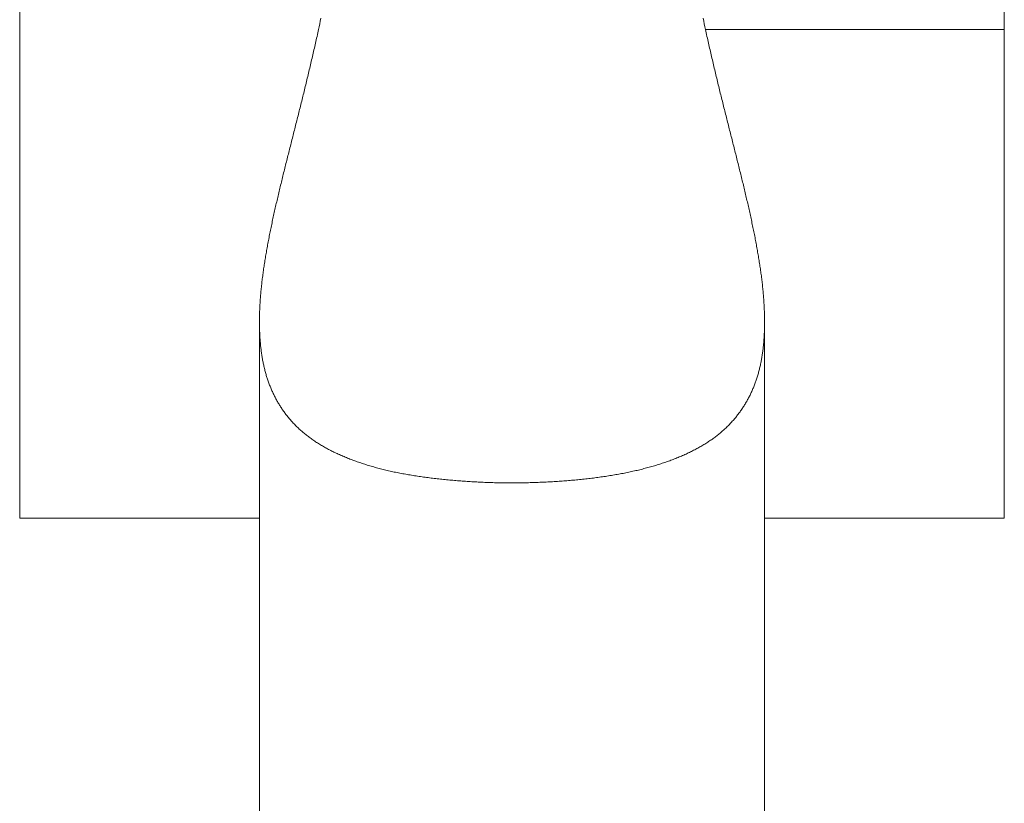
# Model space of a CAD drawing. Header units: millimetres. Extents: x 204754 to 495640, y -178579 to -98814.
# Tile 78 of 179: x 267032 to 267102, y -131166 to -131110. Entities that reach past the tile are written whole.
import ezdxf

# ---------------------------------------------------------------- set-up
doc = ezdxf.new("R2010")
doc.units = ezdxf.units.MM
doc.header["$MEASUREMENT"] = 0
doc.layers.get('0').update_dxf_attribs({"color": 252, "lineweight": 5})
doc.layers.add('P-SANR-FIXT_Nr_pióra__47', color=252, linetype='Continuous', lineweight=5)

# ---------------------------------------------------------------- blocks, each defined once
blk = doc.blocks.new('podkład 20251118')
at = {"layer": 'P-SANR-FIXT_Nr_pióra__47', "color": 252, "linetype": 'Continuous', "lineweight": 5}
for p, q in [((267031.78, -131145.698), (267031.78, -131054.269)), ((267101.96, -131054.269), (267101.96, -131145.698)), ((267101.96, -131054.269), (267101.96, -131110.853)), ((267053.206, -131110.249), (267053.164, -131110.449)), ((267053.249, -131110.049), (267053.206, -131110.249)), ((267080.534, -131110.249), (267080.491, -131110.049)), ((267080.577, -131110.45), (267080.534, -131110.249)), ((267031.78, -131110.853), (267031.78, -131145.698)), ((267053.026, -131111.096), (267053.052, -131110.974)), ((267053.052, -131110.974), (267053.079, -131110.853)), ((267053.121, -131110.651), (267053.079, -131110.853)), ((267053.164, -131110.449), (267053.121, -131110.651)), ((267080.62, -131110.651), (267080.577, -131110.45)), ((267080.662, -131110.853), (267080.62, -131110.651)), ((267101.96, -131110.853), (267080.662, -131110.853)), ((267080.662, -131110.853), (267080.688, -131110.974)), ((267080.688, -131110.974), (267080.715, -131111.096)), ((267101.96, -131145.698), (267101.96, -131110.853)), ((267052.891, -131111.701), (267052.918, -131111.58)), ((267052.918, -131111.58), (267052.945, -131111.459)), ((267052.945, -131111.459), (267052.972, -131111.338)), ((267052.972, -131111.338), (267052.999, -131111.217)), ((267052.999, -131111.217), (267053.026, -131111.096)), ((267080.715, -131111.096), (267080.742, -131111.217)), ((267080.742, -131111.217), (267080.768, -131111.338)), ((267080.768, -131111.338), (267080.795, -131111.459)), ((267080.795, -131111.459), (267080.822, -131111.58)), ((267080.822, -131111.58), (267080.849, -131111.701)), ((267052.728, -131112.423), (267052.755, -131112.303)), ((267052.755, -131112.303), (267052.783, -131112.183)), ((267052.783, -131112.183), (267052.81, -131112.062)), ((267052.81, -131112.062), (267052.837, -131111.942)), ((267052.837, -131111.942), (267052.864, -131111.822)), ((267052.864, -131111.822), (267052.891, -131111.701)), ((267080.849, -131111.701), (267080.876, -131111.822)), ((267080.876, -131111.822), (267080.903, -131111.942)), ((267080.903, -131111.942), (267080.931, -131112.062)), ((267080.931, -131112.062), (267080.958, -131112.183)), ((267080.958, -131112.183), (267080.985, -131112.303)), ((267080.985, -131112.303), (267081.013, -131112.423)), ((267052.561, -131113.14), (267052.589, -131113.021)), ((267052.589, -131113.021), (267052.617, -131112.901)), ((267052.617, -131112.901), (267052.645, -131112.782)), ((267052.645, -131112.782), (267052.673, -131112.662)), ((267052.673, -131112.662), (267052.7, -131112.543)), ((267052.7, -131112.543), (267052.728, -131112.423)), ((267081.013, -131112.423), (267081.04, -131112.543)), ((267081.04, -131112.543), (267081.068, -131112.662)), ((267081.068, -131112.662), (267081.096, -131112.782)), ((267081.096, -131112.782), (267081.123, -131112.901)), ((267081.123, -131112.901), (267081.151, -131113.021)), ((267081.151, -131113.021), (267081.179, -131113.14)), ((267052.393, -131113.852), (267052.421, -131113.734)), ((267052.421, -131113.734), (267052.449, -131113.615)), ((267052.449, -131113.615), (267052.477, -131113.497)), ((267052.477, -131113.497), (267052.505, -131113.378)), ((267052.505, -131113.378), (267052.533, -131113.259)), ((267052.533, -131113.259), (267052.561, -131113.14)), ((267081.179, -131113.14), (267081.207, -131113.259)), ((267081.207, -131113.259), (267081.235, -131113.378)), ((267081.235, -131113.378), (267081.263, -131113.497)), ((267081.263, -131113.497), (267081.291, -131113.615)), ((267081.291, -131113.615), (267081.319, -131113.734)), ((267081.319, -131113.734), (267081.348, -131113.852)), ((267052.222, -131114.56), (267052.251, -131114.443)), ((267052.251, -131114.443), (267052.279, -131114.325)), ((267052.279, -131114.325), (267052.308, -131114.207)), ((267052.308, -131114.207), (267052.336, -131114.089)), ((267052.336, -131114.089), (267052.365, -131113.971)), ((267052.365, -131113.971), (267052.393, -131113.852)), ((267081.348, -131113.852), (267081.376, -131113.971)), ((267081.376, -131113.971), (267081.404, -131114.089)), ((267081.404, -131114.089), (267081.433, -131114.207)), ((267081.433, -131114.207), (267081.461, -131114.325)), ((267081.461, -131114.325), (267081.489, -131114.443)), ((267081.489, -131114.443), (267081.518, -131114.56)), ((267052.051, -131115.264), (267052.079, -131115.147)), ((267052.079, -131115.147), (267052.108, -131115.03)), ((267052.108, -131115.03), (267052.137, -131114.913)), ((267052.137, -131114.913), (267052.165, -131114.795)), ((267052.165, -131114.795), (267052.194, -131114.678)), ((267052.194, -131114.678), (267052.222, -131114.56)), ((267081.518, -131114.56), (267081.547, -131114.678)), ((267081.547, -131114.678), (267081.575, -131114.795)), ((267081.575, -131114.795), (267081.604, -131114.913)), ((267081.604, -131114.913), (267081.632, -131115.03)), ((267081.632, -131115.03), (267081.661, -131115.147)), ((267081.661, -131115.147), (267081.69, -131115.264)), ((267051.878, -131115.963), (267051.907, -131115.846)), ((267051.907, -131115.846), (267051.936, -131115.73)), ((267051.936, -131115.73), (267051.964, -131115.614)), ((267051.964, -131115.614), (267051.993, -131115.497)), ((267051.993, -131115.497), (267052.022, -131115.38)), ((267052.022, -131115.38), (267052.051, -131115.264)), ((267081.69, -131115.264), (267081.718, -131115.38)), ((267081.718, -131115.38), (267081.747, -131115.497)), ((267081.747, -131115.497), (267081.776, -131115.614)), ((267081.776, -131115.614), (267081.805, -131115.73)), ((267081.805, -131115.73), (267081.834, -131115.846)), ((267081.834, -131115.846), (267081.863, -131115.963)), ((267051.705, -131116.657), (267051.733, -131116.542)), ((267051.733, -131116.542), (267051.762, -131116.426)), ((267051.762, -131116.426), (267051.791, -131116.311)), ((267051.791, -131116.311), (267051.82, -131116.195)), ((267051.82, -131116.195), (267051.849, -131116.079)), ((267051.849, -131116.079), (267051.878, -131115.963)), ((267081.863, -131115.963), (267081.891, -131116.079)), ((267081.891, -131116.079), (267081.92, -131116.195)), ((267081.92, -131116.195), (267081.949, -131116.311)), ((267081.949, -131116.311), (267081.978, -131116.426)), ((267081.978, -131116.426), (267082.007, -131116.542)), ((267082.007, -131116.542), (267082.036, -131116.657)), ((267051.531, -131117.348), (267051.56, -131117.233)), ((267051.56, -131117.233), (267051.589, -131117.118)), ((267051.589, -131117.118), (267051.618, -131117.003)), ((267051.618, -131117.003), (267051.647, -131116.888)), ((267051.647, -131116.888), (267051.676, -131116.773)), ((267051.676, -131116.773), (267051.705, -131116.657)), ((267082.036, -131116.657), (267082.065, -131116.773)), ((267082.065, -131116.773), (267082.094, -131116.888)), ((267082.094, -131116.888), (267082.123, -131117.003)), ((267082.123, -131117.003), (267082.152, -131117.118)), ((267082.152, -131117.118), (267082.181, -131117.233)), ((267082.181, -131117.233), (267082.209, -131117.348)), ((267051.358, -131118.034), (267051.387, -131117.92)), ((267051.387, -131117.92), (267051.415, -131117.806)), ((267051.415, -131117.806), (267051.444, -131117.691)), ((267051.444, -131117.691), (267051.473, -131117.577)), ((267051.473, -131117.577), (267051.502, -131117.462)), ((267051.502, -131117.462), (267051.531, -131117.348)), ((267082.209, -131117.348), (267082.238, -131117.462)), ((267082.238, -131117.462), (267082.267, -131117.577)), ((267082.267, -131117.577), (267082.296, -131117.691)), ((267082.296, -131117.691), (267082.325, -131117.806)), ((267082.325, -131117.806), (267082.354, -131117.92)), ((267082.354, -131117.92), (267082.383, -131118.034)), ((267051.185, -131118.716), (267051.214, -131118.603)), ((267051.214, -131118.603), (267051.242, -131118.489)), ((267051.242, -131118.489), (267051.271, -131118.375)), ((267051.271, -131118.375), (267051.3, -131118.262)), ((267051.3, -131118.262), (267051.329, -131118.148)), ((267051.329, -131118.148), (267051.358, -131118.034)), ((267082.383, -131118.034), (267082.412, -131118.148)), ((267082.412, -131118.148), (267082.44, -131118.262)), ((267082.44, -131118.262), (267082.469, -131118.375)), ((267082.469, -131118.375), (267082.498, -131118.489)), ((267082.498, -131118.489), (267082.527, -131118.603)), ((267082.527, -131118.603), (267082.555, -131118.716)), ((267050.985, -131119.506), (267051.014, -131119.394)), ((267051.014, -131119.394), (267051.042, -131119.281)), ((267051.042, -131119.281), (267051.071, -131119.168)), ((267051.071, -131119.168), (267051.099, -131119.055)), ((267051.099, -131119.055), (267051.128, -131118.942)), ((267051.128, -131118.942), (267051.156, -131118.829)), ((267051.156, -131118.829), (267051.185, -131118.716)), ((267082.555, -131118.716), (267082.584, -131118.829)), ((267082.584, -131118.829), (267082.613, -131118.942)), ((267082.613, -131118.942), (267082.641, -131119.055)), ((267082.641, -131119.055), (267082.67, -131119.168)), ((267082.67, -131119.168), (267082.698, -131119.281)), ((267082.698, -131119.281), (267082.727, -131119.394)), ((267082.727, -131119.394), (267082.755, -131119.506)), ((267050.816, -131120.179), (267050.844, -131120.067)), ((267050.844, -131120.067), (267050.872, -131119.955)), ((267050.872, -131119.955), (267050.9, -131119.843)), ((267050.9, -131119.843), (267050.928, -131119.731)), ((267050.928, -131119.731), (267050.957, -131119.619)), ((267050.957, -131119.619), (267050.985, -131119.506)), ((267082.755, -131119.506), (267082.784, -131119.619)), ((267082.784, -131119.619), (267082.812, -131119.731)), ((267082.812, -131119.731), (267082.84, -131119.843)), ((267082.84, -131119.843), (267082.868, -131119.955)), ((267082.868, -131119.955), (267082.897, -131120.067)), ((267082.897, -131120.067), (267082.925, -131120.179)), ((267050.649, -131120.847), (267050.677, -131120.736)), ((267050.677, -131120.736), (267050.704, -131120.625)), ((267050.704, -131120.625), (267050.732, -131120.514)), ((267050.732, -131120.514), (267050.76, -131120.402)), ((267050.76, -131120.402), (267050.788, -131120.291)), ((267050.788, -131120.291), (267050.816, -131120.179)), ((267082.925, -131120.179), (267082.953, -131120.291)), ((267082.953, -131120.291), (267082.98, -131120.402)), ((267082.98, -131120.402), (267083.008, -131120.514)), ((267083.008, -131120.514), (267083.036, -131120.625)), ((267083.036, -131120.625), (267083.064, -131120.736)), ((267083.064, -131120.736), (267083.091, -131120.847)), ((267050.486, -131121.51), (267050.513, -131121.4)), ((267050.513, -131121.4), (267050.54, -131121.29)), ((267050.54, -131121.29), (267050.567, -131121.179)), ((267050.567, -131121.179), (267050.594, -131121.069)), ((267050.594, -131121.069), (267050.622, -131120.958)), ((267050.622, -131120.958), (267050.649, -131120.847)), ((267083.091, -131120.847), (267083.119, -131120.958)), ((267083.119, -131120.958), (267083.146, -131121.069)), ((267083.146, -131121.069), (267083.173, -131121.179)), ((267083.173, -131121.179), (267083.2, -131121.29)), ((267083.2, -131121.29), (267083.228, -131121.4)), ((267083.228, -131121.4), (267083.255, -131121.51)), ((267050.3, -131122.277), (267050.327, -131122.168)), ((267050.327, -131122.168), (267050.353, -131122.059)), ((267050.353, -131122.059), (267050.379, -131121.949)), ((267050.379, -131121.949), (267050.406, -131121.84)), ((267050.406, -131121.84), (267050.432, -131121.73)), ((267050.432, -131121.73), (267050.459, -131121.62)), ((267050.459, -131121.62), (267050.486, -131121.51)), ((267083.255, -131121.51), (267083.281, -131121.62)), ((267083.281, -131121.62), (267083.308, -131121.73)), ((267083.308, -131121.73), (267083.335, -131121.84)), ((267083.335, -131121.84), (267083.361, -131121.949)), ((267083.361, -131121.949), (267083.388, -131122.059)), ((267083.388, -131122.059), (267083.414, -131122.168)), ((267083.414, -131122.168), (267083.44, -131122.277)), ((267050.147, -131122.929), (267050.172, -131122.821)), ((267050.172, -131122.821), (267050.197, -131122.712)), ((267050.197, -131122.712), (267050.223, -131122.604)), ((267050.223, -131122.604), (267050.249, -131122.495)), ((267050.249, -131122.495), (267050.274, -131122.386)), ((267050.274, -131122.386), (267050.3, -131122.277)), ((267083.44, -131122.277), (267083.466, -131122.386)), ((267083.466, -131122.386), (267083.492, -131122.495)), ((267083.492, -131122.495), (267083.518, -131122.604)), ((267083.518, -131122.604), (267083.543, -131122.712)), ((267083.543, -131122.712), (267083.569, -131122.821)), ((267083.569, -131122.821), (267083.594, -131122.929)), ((267049.974, -131123.682), (267049.998, -131123.575)), ((267049.998, -131123.575), (267050.022, -131123.468)), ((267050.022, -131123.468), (267050.047, -131123.36)), ((267050.047, -131123.36), (267050.072, -131123.253)), ((267050.072, -131123.253), (267050.096, -131123.145)), ((267050.096, -131123.145), (267050.121, -131123.037)), ((267050.121, -131123.037), (267050.147, -131122.929)), ((267083.594, -131122.929), (267083.619, -131123.037)), ((267083.619, -131123.037), (267083.644, -131123.145)), ((267083.644, -131123.145), (267083.669, -131123.253)), ((267083.669, -131123.253), (267083.694, -131123.36)), ((267083.694, -131123.36), (267083.718, -131123.468)), ((267083.718, -131123.468), (267083.742, -131123.575)), ((267083.742, -131123.575), (267083.767, -131123.682)), ((267049.833, -131124.321), (267049.856, -131124.215)), ((267049.856, -131124.215), (267049.879, -131124.109)), ((267049.879, -131124.109), (267049.902, -131124.002)), ((267049.902, -131124.002), (267049.926, -131123.896)), ((267049.926, -131123.896), (267049.95, -131123.789)), ((267049.95, -131123.789), (267049.974, -131123.682)), ((267083.767, -131123.682), (267083.791, -131123.789)), ((267083.791, -131123.789), (267083.814, -131123.896)), ((267083.814, -131123.896), (267083.838, -131124.002)), ((267083.838, -131124.002), (267083.861, -131124.109)), ((267083.861, -131124.109), (267083.885, -131124.215)), ((267083.885, -131124.215), (267083.908, -131124.321)), ((267049.676, -131125.059), (267049.698, -131124.955)), ((267049.698, -131124.955), (267049.72, -131124.849)), ((267049.72, -131124.849), (267049.742, -131124.744)), ((267049.742, -131124.744), (267049.764, -131124.639)), ((267049.764, -131124.639), (267049.787, -131124.533)), ((267049.787, -131124.533), (267049.81, -131124.427)), ((267049.81, -131124.427), (267049.833, -131124.321)), ((267083.908, -131124.321), (267083.931, -131124.427)), ((267083.931, -131124.427), (267083.953, -131124.533)), ((267083.953, -131124.533), (267083.976, -131124.639)), ((267083.976, -131124.639), (267083.998, -131124.744)), ((267083.998, -131124.744), (267084.02, -131124.849)), ((267084.02, -131124.849), (267084.042, -131124.955)), ((267084.042, -131124.955), (267084.064, -131125.059)), ((267049.531, -131125.789), (267049.551, -131125.685)), ((267049.551, -131125.685), (267049.571, -131125.581)), ((267049.571, -131125.581), (267049.592, -131125.477)), ((267049.592, -131125.477), (267049.613, -131125.373)), ((267049.613, -131125.373), (267049.634, -131125.269)), ((267049.634, -131125.269), (267049.655, -131125.164)), ((267049.655, -131125.164), (267049.676, -131125.059)), ((267084.064, -131125.059), (267084.085, -131125.164)), ((267084.085, -131125.164), (267084.107, -131125.269)), ((267084.107, -131125.269), (267084.128, -131125.373)), ((267084.128, -131125.373), (267084.149, -131125.477)), ((267084.149, -131125.477), (267084.169, -131125.581)), ((267084.169, -131125.581), (267084.19, -131125.685)), ((267084.19, -131125.685), (267084.21, -131125.789)), ((267049.396, -131126.51), (267049.415, -131126.407)), ((267049.415, -131126.407), (267049.434, -131126.305)), ((267049.434, -131126.305), (267049.452, -131126.202)), ((267049.452, -131126.202), (267049.472, -131126.099)), ((267049.472, -131126.099), (267049.491, -131125.996)), ((267049.491, -131125.996), (267049.511, -131125.892)), ((267049.511, -131125.892), (267049.531, -131125.789)), ((267084.21, -131125.789), (267084.23, -131125.892)), ((267084.23, -131125.892), (267084.249, -131125.996)), ((267084.249, -131125.996), (267084.269, -131126.099)), ((267084.269, -131126.099), (267084.288, -131126.202)), ((267084.288, -131126.202), (267084.307, -131126.305)), ((267084.307, -131126.305), (267084.326, -131126.407)), ((267084.326, -131126.407), (267084.344, -131126.51)), ((267049.291, -131127.121), (267049.308, -131127.019)), ((267049.308, -131127.019), (267049.325, -131126.918)), ((267049.325, -131126.918), (267049.343, -131126.816)), ((267049.343, -131126.816), (267049.36, -131126.714)), ((267049.36, -131126.714), (267049.378, -131126.612)), ((267049.378, -131126.612), (267049.396, -131126.51)), ((267084.344, -131126.51), (267084.362, -131126.612)), ((267084.362, -131126.612), (267084.38, -131126.714)), ((267084.38, -131126.714), (267084.398, -131126.816)), ((267084.398, -131126.816), (267084.415, -131126.918)), ((267084.415, -131126.918), (267084.432, -131127.019)), ((267084.432, -131127.019), (267084.449, -131127.121)), ((267049.181, -131127.825), (267049.196, -131127.725)), ((267049.196, -131127.725), (267049.211, -131127.625)), ((267049.211, -131127.625), (267049.227, -131127.524)), ((267049.227, -131127.524), (267049.242, -131127.424)), ((267049.242, -131127.424), (267049.258, -131127.323)), ((267049.258, -131127.323), (267049.275, -131127.222)), ((267049.275, -131127.222), (267049.291, -131127.121)), ((267084.449, -131127.121), (267084.466, -131127.222)), ((267084.466, -131127.222), (267084.482, -131127.323)), ((267084.482, -131127.323), (267084.498, -131127.424)), ((267084.498, -131127.424), (267084.514, -131127.524)), ((267084.514, -131127.524), (267084.529, -131127.625)), ((267084.529, -131127.625), (267084.544, -131127.725)), ((267084.544, -131127.725), (267084.559, -131127.825)), ((267049.074, -131128.621), (267049.086, -131128.522)), ((267049.086, -131128.522), (267049.099, -131128.423)), ((267049.099, -131128.423), (267049.112, -131128.324)), ((267049.112, -131128.324), (267049.125, -131128.224)), ((267049.125, -131128.224), (267049.139, -131128.125)), ((267049.139, -131128.125), (267049.153, -131128.025)), ((267049.153, -131128.025), (267049.167, -131127.925)), ((267049.167, -131127.925), (267049.181, -131127.825)), ((267084.559, -131127.825), (267084.574, -131127.925)), ((267084.574, -131127.925), (267084.588, -131128.025)), ((267084.588, -131128.025), (267084.602, -131128.125)), ((267084.602, -131128.125), (267084.615, -131128.224)), ((267084.615, -131128.224), (267084.629, -131128.324)), ((267084.629, -131128.324), (267084.642, -131128.423)), ((267084.642, -131128.423), (267084.654, -131128.522)), ((267084.654, -131128.522), (267084.667, -131128.621)), ((267048.997, -131129.308), (267049.007, -131129.21)), ((267049.007, -131129.21), (267049.017, -131129.112)), ((267049.017, -131129.112), (267049.028, -131129.014)), ((267049.028, -131129.014), (267049.039, -131128.916)), ((267049.039, -131128.916), (267049.05, -131128.818)), ((267049.05, -131128.818), (267049.062, -131128.719)), ((267049.062, -131128.719), (267049.074, -131128.621)), ((267084.667, -131128.621), (267084.679, -131128.719)), ((267084.679, -131128.719), (267084.69, -131128.818)), ((267084.69, -131128.818), (267084.702, -131128.916)), ((267084.702, -131128.916), (267084.713, -131129.014)), ((267084.713, -131129.014), (267084.723, -131129.112)), ((267084.723, -131129.112), (267084.734, -131129.21)), ((267084.734, -131129.21), (267084.744, -131129.308)), ((267048.937, -131129.986), (267048.945, -131129.89)), ((267048.945, -131129.89), (267048.952, -131129.793)), ((267048.952, -131129.793), (267048.961, -131129.697)), ((267048.961, -131129.697), (267048.969, -131129.6)), ((267048.969, -131129.6), (267048.978, -131129.502)), ((267048.978, -131129.502), (267048.987, -131129.405)), ((267048.987, -131129.405), (267048.997, -131129.308)), ((267084.744, -131129.308), (267084.753, -131129.405)), ((267084.753, -131129.405), (267084.762, -131129.502)), ((267084.762, -131129.502), (267084.771, -131129.6)), ((267084.771, -131129.6), (267084.78, -131129.697)), ((267084.78, -131129.697), (267084.788, -131129.793)), ((267084.788, -131129.793), (267084.796, -131129.89)), ((267084.796, -131129.89), (267084.803, -131129.986)), ((267048.896, -131130.657), (267048.9, -131130.562)), ((267048.9, -131130.562), (267048.906, -131130.466)), ((267048.906, -131130.466), (267048.911, -131130.371)), ((267048.911, -131130.371), (267048.917, -131130.275)), ((267048.917, -131130.275), (267048.923, -131130.179)), ((267048.923, -131130.179), (267048.93, -131130.083)), ((267048.93, -131130.083), (267048.937, -131129.986)), ((267084.803, -131129.986), (267084.81, -131130.083)), ((267084.81, -131130.083), (267084.817, -131130.179)), ((267084.817, -131130.179), (267084.823, -131130.275)), ((267084.823, -131130.275), (267084.829, -131130.371)), ((267084.829, -131130.371), (267084.835, -131130.466)), ((267084.835, -131130.466), (267084.84, -131130.562)), ((267084.84, -131130.562), (267084.845, -131130.657)), ((267048.872, -131131.414), (267048.874, -131131.32)), ((267048.874, -131131.32), (267048.876, -131131.226)), ((267048.876, -131131.226), (267048.878, -131131.132)), ((267048.878, -131131.132), (267048.881, -131131.037)), ((267048.881, -131131.037), (267048.884, -131130.942)), ((267048.884, -131130.942), (267048.887, -131130.847)), ((267048.887, -131130.847), (267048.891, -131130.752)), ((267048.891, -131130.752), (267048.896, -131130.657)), ((267084.845, -131130.657), (267084.849, -131130.752)), ((267084.849, -131130.752), (267084.853, -131130.847)), ((267084.853, -131130.847), (267084.857, -131130.942)), ((267084.857, -131130.942), (267084.86, -131131.037)), ((267084.86, -131131.037), (267084.863, -131131.132)), ((267084.863, -131131.132), (267084.865, -131131.226)), ((267084.865, -131131.226), (267084.867, -131131.32)), ((267084.867, -131131.32), (267084.868, -131131.414)), ((267048.87, -131131.602), (267048.871, -131131.508)), ((267048.87, -131131.695), (267048.87, -131131.602)), ((267048.87, -131131.695), (267048.87, -131711.695)), ((267048.87, -131131.78), (267048.87, -131131.695)), ((267048.871, -131131.865), (267048.87, -131131.78)), ((267048.871, -131131.508), (267048.872, -131131.414)), ((267048.872, -131131.95), (267048.871, -131131.865)), ((267048.873, -131132.034), (267048.872, -131131.95)), ((267084.869, -131131.948), (267084.867, -131132.032)), ((267084.868, -131131.414), (267084.869, -131131.508)), ((267084.869, -131131.508), (267084.87, -131131.602)), ((267084.87, -131131.864), (267084.869, -131131.948)), ((267084.87, -131131.602), (267084.87, -131131.695)), ((267084.87, -131131.695), (267084.87, -131711.695)), ((267084.87, -131131.695), (267084.87, -131131.78)), ((267084.87, -131131.78), (267084.87, -131131.864)), ((267048.875, -131132.117), (267048.873, -131132.034)), ((267048.877, -131132.201), (267048.875, -131132.117)), ((267048.879, -131132.284), (267048.877, -131132.201)), ((267048.882, -131132.367), (267048.879, -131132.284)), ((267048.885, -131132.449), (267048.882, -131132.367)), ((267048.889, -131132.532), (267048.885, -131132.449)), ((267048.893, -131132.614), (267048.889, -131132.532)), ((267048.897, -131132.695), (267048.893, -131132.614)), ((267048.902, -131132.777), (267048.897, -131132.695)), ((267084.844, -131132.69), (267084.839, -131132.771)), ((267084.848, -131132.609), (267084.844, -131132.69)), ((267084.852, -131132.527), (267084.848, -131132.609)), ((267084.856, -131132.445), (267084.852, -131132.527)), ((267084.859, -131132.363), (267084.856, -131132.445)), ((267084.861, -131132.281), (267084.859, -131132.363)), ((267084.864, -131132.198), (267084.861, -131132.281)), ((267084.866, -131132.115), (267084.864, -131132.198)), ((267084.867, -131132.032), (267084.866, -131132.115)), ((267048.907, -131132.858), (267048.902, -131132.777)), ((267048.913, -131132.938), (267048.907, -131132.858)), ((267048.919, -131133.019), (267048.913, -131132.938)), ((267048.925, -131133.099), (267048.919, -131133.019)), ((267048.932, -131133.179), (267048.925, -131133.099)), ((267048.939, -131133.259), (267048.932, -131133.179)), ((267048.946, -131133.338), (267048.939, -131133.259)), ((267048.954, -131133.417), (267048.946, -131133.338)), ((267048.963, -131133.495), (267048.954, -131133.417)), ((267084.788, -131133.408), (267084.779, -131133.486)), ((267084.796, -131133.329), (267084.788, -131133.408)), ((267084.803, -131133.25), (267084.796, -131133.329)), ((267084.81, -131133.171), (267084.803, -131133.25)), ((267084.817, -131133.091), (267084.81, -131133.171)), ((267084.823, -131133.012), (267084.817, -131133.091)), ((267084.829, -131132.932), (267084.823, -131133.012)), ((267084.834, -131132.851), (267084.829, -131132.932)), ((267084.839, -131132.771), (267084.834, -131132.851)), ((267048.972, -131133.574), (267048.963, -131133.495)), ((267048.981, -131133.652), (267048.972, -131133.574)), ((267048.991, -131133.73), (267048.981, -131133.652)), ((267049.001, -131133.807), (267048.991, -131133.73)), ((267049.011, -131133.885), (267049.001, -131133.807)), ((267049.022, -131133.961), (267049.011, -131133.885)), ((267049.034, -131134.038), (267049.022, -131133.961)), ((267049.046, -131134.114), (267049.034, -131134.038)), ((267049.058, -131134.19), (267049.046, -131134.114)), ((267084.698, -131134.102), (267084.685, -131134.177)), ((267084.709, -131134.026), (267084.698, -131134.102)), ((267084.721, -131133.949), (267084.709, -131134.026)), ((267084.732, -131133.873), (267084.721, -131133.949)), ((267084.742, -131133.796), (267084.732, -131133.873)), ((267084.752, -131133.719), (267084.742, -131133.796)), ((267084.761, -131133.641), (267084.752, -131133.719)), ((267084.771, -131133.564), (267084.761, -131133.641)), ((267084.779, -131133.486), (267084.771, -131133.564)), ((267049.071, -131134.266), (267049.058, -131134.19)), ((267049.084, -131134.342), (267049.071, -131134.266)), ((267049.098, -131134.417), (267049.084, -131134.342)), ((267049.112, -131134.492), (267049.098, -131134.417)), ((267049.126, -131134.566), (267049.112, -131134.492)), ((267049.142, -131134.641), (267049.126, -131134.566)), ((267049.157, -131134.715), (267049.142, -131134.641)), ((267049.173, -131134.788), (267049.157, -131134.715)), ((267049.189, -131134.862), (267049.173, -131134.788)), ((267084.572, -131134.773), (267084.555, -131134.846)), ((267084.588, -131134.7), (267084.572, -131134.773)), ((267084.603, -131134.626), (267084.588, -131134.7)), ((267084.618, -131134.552), (267084.603, -131134.626)), ((267084.632, -131134.477), (267084.618, -131134.552)), ((267084.646, -131134.403), (267084.632, -131134.477)), ((267084.66, -131134.328), (267084.646, -131134.403)), ((267084.673, -131134.253), (267084.66, -131134.328)), ((267084.685, -131134.177), (267084.673, -131134.253)), ((267049.206, -131134.935), (267049.189, -131134.862)), ((267049.224, -131135.008), (267049.206, -131134.935)), ((267049.242, -131135.08), (267049.224, -131135.008)), ((267049.26, -131135.153), (267049.242, -131135.08)), ((267049.279, -131135.225), (267049.26, -131135.153)), ((267049.298, -131135.296), (267049.279, -131135.225)), ((267049.318, -131135.368), (267049.298, -131135.296)), ((267049.338, -131135.439), (267049.318, -131135.368)), ((267049.359, -131135.51), (267049.338, -131135.439)), ((267049.38, -131135.58), (267049.359, -131135.51)), ((267084.387, -131135.493), (267084.366, -131135.563)), ((267084.408, -131135.422), (267084.387, -131135.493)), ((267084.428, -131135.351), (267084.408, -131135.422)), ((267084.448, -131135.28), (267084.428, -131135.351)), ((267084.467, -131135.208), (267084.448, -131135.28)), ((267084.486, -131135.136), (267084.467, -131135.208)), ((267084.504, -131135.064), (267084.486, -131135.136)), ((267084.521, -131134.992), (267084.504, -131135.064)), ((267084.539, -131134.919), (267084.521, -131134.992)), ((267084.555, -131134.846), (267084.539, -131134.919)), ((267049.402, -131135.65), (267049.38, -131135.58)), ((267049.424, -131135.72), (267049.402, -131135.65)), ((267049.447, -131135.79), (267049.424, -131135.72)), ((267049.47, -131135.86), (267049.447, -131135.79)), ((267049.494, -131135.929), (267049.47, -131135.86)), ((267049.519, -131135.998), (267049.494, -131135.929)), ((267049.543, -131136.066), (267049.519, -131135.998)), ((267049.569, -131136.135), (267049.543, -131136.066)), ((267049.595, -131136.203), (267049.569, -131136.135)), ((267049.621, -131136.27), (267049.595, -131136.203)), ((267084.153, -131136.186), (267084.126, -131136.253)), ((267084.178, -131136.117), (267084.153, -131136.186)), ((267084.204, -131136.049), (267084.178, -131136.117)), ((267084.228, -131135.98), (267084.204, -131136.049)), ((267084.253, -131135.912), (267084.228, -131135.98)), ((267084.276, -131135.842), (267084.253, -131135.912)), ((267084.3, -131135.773), (267084.276, -131135.842)), ((267084.322, -131135.703), (267084.3, -131135.773)), ((267084.344, -131135.633), (267084.322, -131135.703)), ((267084.366, -131135.563), (267084.344, -131135.633)), ((267049.648, -131136.338), (267049.621, -131136.27)), ((267049.675, -131136.405), (267049.648, -131136.338)), ((267049.703, -131136.472), (267049.675, -131136.405)), ((267049.732, -131136.538), (267049.703, -131136.472)), ((267049.761, -131136.605), (267049.732, -131136.538)), ((267049.791, -131136.671), (267049.761, -131136.605)), ((267049.821, -131136.737), (267049.791, -131136.671)), ((267049.851, -131136.802), (267049.821, -131136.737)), ((267049.883, -131136.867), (267049.851, -131136.802)), ((267049.914, -131136.932), (267049.883, -131136.867)), ((267049.947, -131136.997), (267049.914, -131136.932)), ((267083.834, -131136.917), (267083.801, -131136.982)), ((267083.865, -131136.852), (267083.834, -131136.917)), ((267083.897, -131136.786), (267083.865, -131136.852)), ((267083.927, -131136.721), (267083.897, -131136.786)), ((267083.957, -131136.655), (267083.927, -131136.721)), ((267083.987, -131136.589), (267083.957, -131136.655)), ((267084.016, -131136.522), (267083.987, -131136.589)), ((267084.044, -131136.455), (267084.016, -131136.522)), ((267084.072, -131136.388), (267084.044, -131136.455)), ((267084.099, -131136.321), (267084.072, -131136.388)), ((267084.126, -131136.253), (267084.099, -131136.321)), ((267049.979, -131137.061), (267049.947, -131136.997)), ((267050.013, -131137.125), (267049.979, -131137.061)), ((267050.047, -131137.189), (267050.013, -131137.125)), ((267050.081, -131137.253), (267050.047, -131137.189)), ((267050.117, -131137.316), (267050.081, -131137.253)), ((267050.152, -131137.379), (267050.117, -131137.316)), ((267050.189, -131137.442), (267050.152, -131137.379)), ((267050.225, -131137.504), (267050.189, -131137.442)), ((267050.263, -131137.567), (267050.225, -131137.504)), ((267050.301, -131137.628), (267050.263, -131137.567)), ((267050.339, -131137.69), (267050.301, -131137.628)), ((267083.449, -131137.615), (267083.41, -131137.676)), ((267083.486, -131137.553), (267083.449, -131137.615)), ((267083.524, -131137.49), (267083.486, -131137.553)), ((267083.56, -131137.428), (267083.524, -131137.49)), ((267083.596, -131137.365), (267083.56, -131137.428)), ((267083.632, -131137.302), (267083.596, -131137.365)), ((267083.667, -131137.238), (267083.632, -131137.302)), ((267083.701, -131137.175), (267083.667, -131137.238)), ((267083.735, -131137.111), (267083.701, -131137.175)), ((267083.769, -131137.046), (267083.735, -131137.111)), ((267083.801, -131136.982), (267083.769, -131137.046)), ((267050.378, -131137.751), (267050.339, -131137.69)), ((267050.418, -131137.812), (267050.378, -131137.751)), ((267050.458, -131137.873), (267050.418, -131137.812)), ((267050.499, -131137.933), (267050.458, -131137.873)), ((267050.541, -131137.994), (267050.499, -131137.933)), ((267050.583, -131138.053), (267050.541, -131137.994)), ((267050.625, -131138.113), (267050.583, -131138.053)), ((267050.668, -131138.172), (267050.625, -131138.113)), ((267050.712, -131138.231), (267050.668, -131138.172)), ((267050.756, -131138.289), (267050.712, -131138.231)), ((267050.801, -131138.347), (267050.756, -131138.289)), ((267050.847, -131138.405), (267050.801, -131138.347)), ((267082.951, -131138.333), (267082.906, -131138.391)), ((267082.996, -131138.275), (267082.951, -131138.333)), ((267083.04, -131138.216), (267082.996, -131138.275)), ((267083.083, -131138.158), (267083.04, -131138.216)), ((267083.126, -131138.099), (267083.083, -131138.158)), ((267083.168, -131138.039), (267083.126, -131138.099)), ((267083.21, -131137.98), (267083.168, -131138.039)), ((267083.251, -131137.919), (267083.21, -131137.98)), ((267083.292, -131137.859), (267083.251, -131137.919)), ((267083.332, -131137.798), (267083.292, -131137.859)), ((267083.371, -131137.737), (267083.332, -131137.798)), ((267083.41, -131137.676), (267083.371, -131137.737)), ((267050.893, -131138.463), (267050.847, -131138.405)), ((267050.939, -131138.52), (267050.893, -131138.463)), ((267050.986, -131138.577), (267050.939, -131138.52)), ((267051.034, -131138.633), (267050.986, -131138.577)), ((267051.082, -131138.689), (267051.034, -131138.633)), ((267051.131, -131138.745), (267051.082, -131138.689)), ((267051.181, -131138.8), (267051.131, -131138.745)), ((267051.231, -131138.856), (267051.181, -131138.8)), ((267051.282, -131138.91), (267051.231, -131138.856)), ((267051.333, -131138.965), (267051.282, -131138.91)), ((267051.385, -131139.019), (267051.333, -131138.965)), ((267051.437, -131139.072), (267051.385, -131139.019)), ((267082.371, -131139.003), (267082.319, -131139.057)), ((267082.423, -131138.95), (267082.371, -131139.003)), ((267082.474, -131138.895), (267082.423, -131138.95)), ((267082.524, -131138.841), (267082.474, -131138.895)), ((267082.574, -131138.786), (267082.524, -131138.841)), ((267082.623, -131138.73), (267082.574, -131138.786)), ((267082.672, -131138.674), (267082.623, -131138.73)), ((267082.72, -131138.618), (267082.672, -131138.674)), ((267082.767, -131138.562), (267082.72, -131138.618)), ((267082.814, -131138.505), (267082.767, -131138.562)), ((267082.86, -131138.448), (267082.814, -131138.505)), ((267082.906, -131138.391), (267082.86, -131138.448)), ((267051.49, -131139.125), (267051.437, -131139.072)), ((267051.544, -131139.178), (267051.49, -131139.125)), ((267051.598, -131139.231), (267051.544, -131139.178)), ((267051.653, -131139.283), (267051.598, -131139.231)), ((267051.709, -131139.335), (267051.653, -131139.283)), ((267051.765, -131139.386), (267051.709, -131139.335)), ((267051.821, -131139.437), (267051.765, -131139.386)), ((267051.878, -131139.487), (267051.821, -131139.437)), ((267051.936, -131139.537), (267051.878, -131139.487)), ((267051.995, -131139.587), (267051.936, -131139.537)), ((267052.053, -131139.637), (267051.995, -131139.587)), ((267052.113, -131139.685), (267052.053, -131139.637)), ((267052.173, -131139.734), (267052.113, -131139.685)), ((267052.234, -131139.782), (267052.173, -131139.734)), ((267081.586, -131139.72), (267081.526, -131139.768)), ((267081.646, -131139.671), (267081.586, -131139.72)), ((267081.706, -131139.622), (267081.646, -131139.671)), ((267081.765, -131139.573), (267081.706, -131139.622)), ((267081.823, -131139.523), (267081.765, -131139.573)), ((267081.88, -131139.473), (267081.823, -131139.523)), ((267081.937, -131139.422), (267081.88, -131139.473)), ((267081.993, -131139.371), (267081.937, -131139.422)), ((267082.049, -131139.32), (267081.993, -131139.371)), ((267082.104, -131139.268), (267082.049, -131139.32)), ((267082.159, -131139.216), (267082.104, -131139.268)), ((267082.213, -131139.163), (267082.159, -131139.216)), ((267082.266, -131139.11), (267082.213, -131139.163)), ((267082.319, -131139.057), (267082.266, -131139.11)), ((267052.295, -131139.83), (267052.234, -131139.782)), ((267052.357, -131139.877), (267052.295, -131139.83)), ((267052.42, -131139.924), (267052.357, -131139.877)), ((267052.483, -131139.971), (267052.42, -131139.924)), ((267052.547, -131140.017), (267052.483, -131139.971)), ((267052.611, -131140.063), (267052.547, -131140.017)), ((267052.676, -131140.109), (267052.611, -131140.063)), ((267052.741, -131140.154), (267052.676, -131140.109)), ((267052.807, -131140.199), (267052.741, -131140.154)), ((267052.874, -131140.243), (267052.807, -131140.199)), ((267052.941, -131140.287), (267052.874, -131140.243)), ((267053.009, -131140.33), (267052.941, -131140.287)), ((267053.078, -131140.374), (267053.009, -131140.33)), ((267053.147, -131140.417), (267053.078, -131140.374)), ((267053.216, -131140.459), (267053.147, -131140.417)), ((267080.545, -131140.446), (267080.475, -131140.489)), ((267080.614, -131140.404), (267080.545, -131140.446)), ((267080.683, -131140.361), (267080.614, -131140.404)), ((267080.752, -131140.317), (267080.683, -131140.361)), ((267080.82, -131140.274), (267080.752, -131140.317)), ((267080.887, -131140.23), (267080.82, -131140.274)), ((267080.953, -131140.185), (267080.887, -131140.23)), ((267081.019, -131140.141), (267080.953, -131140.185)), ((267081.085, -131140.095), (267081.019, -131140.141)), ((267081.15, -131140.05), (267081.085, -131140.095)), ((267081.214, -131140.004), (267081.15, -131140.05)), ((267081.278, -131139.957), (267081.214, -131140.004)), ((267081.341, -131139.911), (267081.278, -131139.957)), ((267081.403, -131139.864), (267081.341, -131139.911)), ((267081.465, -131139.816), (267081.403, -131139.864)), ((267081.526, -131139.768), (267081.465, -131139.816)), ((267053.286, -131140.501), (267053.216, -131140.459)), ((267053.357, -131140.543), (267053.286, -131140.501)), ((267053.429, -131140.584), (267053.357, -131140.543)), ((267053.501, -131140.625), (267053.429, -131140.584)), ((267053.573, -131140.666), (267053.501, -131140.625)), ((267053.646, -131140.706), (267053.573, -131140.666)), ((267053.72, -131140.746), (267053.646, -131140.706)), ((267053.794, -131140.786), (267053.72, -131140.746)), ((267053.869, -131140.825), (267053.794, -131140.786)), ((267053.945, -131140.864), (267053.869, -131140.825)), ((267054.021, -131140.903), (267053.945, -131140.864)), ((267054.098, -131140.941), (267054.021, -131140.903)), ((267054.175, -131140.979), (267054.098, -131140.941)), ((267054.253, -131141.016), (267054.175, -131140.979)), ((267054.331, -131141.054), (267054.253, -131141.016)), ((267054.41, -131141.09), (267054.331, -131141.054)), ((267054.49, -131141.127), (267054.41, -131141.09)), ((267054.57, -131141.163), (267054.49, -131141.127)), ((267079.194, -131141.152), (267079.114, -131141.188)), ((267079.274, -131141.116), (267079.194, -131141.152)), ((267079.354, -131141.079), (267079.274, -131141.116)), ((267079.432, -131141.042), (267079.354, -131141.079)), ((267079.51, -131141.005), (267079.432, -131141.042)), ((267079.588, -131140.967), (267079.51, -131141.005)), ((267079.665, -131140.929), (267079.588, -131140.967)), ((267079.742, -131140.891), (267079.665, -131140.929)), ((267079.817, -131140.852), (267079.742, -131140.891)), ((267079.893, -131140.813), (267079.817, -131140.852)), ((267079.968, -131140.774), (267079.893, -131140.813)), ((267080.042, -131140.734), (267079.968, -131140.774)), ((267080.115, -131140.694), (267080.042, -131140.734)), ((267080.188, -131140.654), (267080.115, -131140.694)), ((267080.261, -131140.613), (267080.188, -131140.654)), ((267080.333, -131140.572), (267080.261, -131140.613)), ((267080.404, -131140.53), (267080.333, -131140.572)), ((267080.475, -131140.489), (267080.404, -131140.53)), ((267054.651, -131141.199), (267054.57, -131141.163)), ((267054.732, -131141.234), (267054.651, -131141.199)), ((267054.814, -131141.269), (267054.732, -131141.234)), ((267054.896, -131141.304), (267054.814, -131141.269)), ((267054.979, -131141.338), (267054.896, -131141.304)), ((267055.063, -131141.373), (267054.979, -131141.338)), ((267055.147, -131141.406), (267055.063, -131141.373)), ((267055.231, -131141.44), (267055.147, -131141.406)), ((267055.316, -131141.473), (267055.231, -131141.44)), ((267055.402, -131141.506), (267055.316, -131141.473)), ((267055.488, -131141.538), (267055.402, -131141.506)), ((267055.574, -131141.57), (267055.488, -131141.538)), ((267055.661, -131141.602), (267055.574, -131141.57)), ((267055.748, -131141.634), (267055.661, -131141.602)), ((267055.836, -131141.665), (267055.748, -131141.634)), ((267055.924, -131141.696), (267055.836, -131141.665)), ((267056.013, -131141.726), (267055.924, -131141.696)), ((267056.102, -131141.756), (267056.013, -131141.726)), ((267056.192, -131141.786), (267056.102, -131141.756)), ((267056.282, -131141.816), (267056.192, -131141.786)), ((267056.372, -131141.845), (267056.282, -131141.816)), ((267056.463, -131141.874), (267056.372, -131141.845)), ((267077.397, -131141.838), (267077.306, -131141.867)), ((267077.488, -131141.809), (267077.397, -131141.838)), ((267077.578, -131141.779), (267077.488, -131141.809)), ((267077.667, -131141.749), (267077.578, -131141.779)), ((267077.757, -131141.719), (267077.667, -131141.749)), ((267077.845, -131141.688), (267077.757, -131141.719)), ((267077.933, -131141.658), (267077.845, -131141.688)), ((267078.021, -131141.626), (267077.933, -131141.658)), ((267078.108, -131141.595), (267078.021, -131141.626)), ((267078.195, -131141.563), (267078.108, -131141.595)), ((267078.281, -131141.53), (267078.195, -131141.563)), ((267078.367, -131141.498), (267078.281, -131141.53)), ((267078.452, -131141.465), (267078.367, -131141.498)), ((267078.537, -131141.431), (267078.452, -131141.465)), ((267078.621, -131141.398), (267078.537, -131141.431)), ((267078.704, -131141.364), (267078.621, -131141.398)), ((267078.787, -131141.329), (267078.704, -131141.364)), ((267078.87, -131141.295), (267078.787, -131141.329)), ((267078.952, -131141.26), (267078.87, -131141.295)), ((267079.033, -131141.224), (267078.952, -131141.26)), ((267079.114, -131141.188), (267079.033, -131141.224)), ((267056.555, -131141.903), (267056.463, -131141.874)), ((267056.646, -131141.931), (267056.555, -131141.903)), ((267056.739, -131141.959), (267056.646, -131141.931)), ((267056.831, -131141.986), (267056.739, -131141.959)), ((267056.924, -131142.014), (267056.831, -131141.986)), ((267057.018, -131142.041), (267056.924, -131142.014)), ((267057.112, -131142.067), (267057.018, -131142.041)), ((267057.206, -131142.093), (267057.112, -131142.067)), ((267057.301, -131142.119), (267057.206, -131142.093)), ((267057.397, -131142.144), (267057.301, -131142.119)), ((267057.493, -131142.17), (267057.397, -131142.144)), ((267057.589, -131142.194), (267057.493, -131142.17)), ((267057.686, -131142.219), (267057.589, -131142.194)), ((267057.783, -131142.243), (267057.686, -131142.219)), ((267057.881, -131142.266), (267057.783, -131142.243)), ((267057.979, -131142.289), (267057.881, -131142.266)), ((267058.077, -131142.312), (267057.979, -131142.289)), ((267058.176, -131142.335), (267058.077, -131142.312)), ((267058.276, -131142.357), (267058.176, -131142.335)), ((267058.376, -131142.379), (267058.276, -131142.357)), ((267058.476, -131142.4), (267058.376, -131142.379)), ((267058.577, -131142.421), (267058.476, -131142.4)), ((267058.678, -131142.442), (267058.577, -131142.421)), ((267058.78, -131142.462), (267058.678, -131142.442)), ((267058.882, -131142.482), (267058.78, -131142.462)), ((267058.984, -131142.502), (267058.882, -131142.482)), ((267059.087, -131142.521), (267058.984, -131142.502)), ((267059.19, -131142.54), (267059.087, -131142.521)), ((267059.294, -131142.559), (267059.19, -131142.54)), ((267074.476, -131142.552), (267074.372, -131142.571)), ((267074.579, -131142.533), (267074.476, -131142.552)), ((267074.682, -131142.514), (267074.579, -131142.533)), ((267074.784, -131142.495), (267074.682, -131142.514)), ((267074.886, -131142.475), (267074.784, -131142.495)), ((267074.988, -131142.455), (267074.886, -131142.475)), ((267075.089, -131142.434), (267074.988, -131142.455)), ((267075.19, -131142.413), (267075.089, -131142.434)), ((267075.291, -131142.392), (267075.19, -131142.413)), ((267075.391, -131142.37), (267075.291, -131142.392)), ((267075.491, -131142.348), (267075.391, -131142.37)), ((267075.59, -131142.326), (267075.491, -131142.348)), ((267075.689, -131142.304), (267075.59, -131142.326)), ((267075.788, -131142.281), (267075.689, -131142.304)), ((267075.886, -131142.257), (267075.788, -131142.281)), ((267075.983, -131142.234), (267075.886, -131142.257)), ((267076.081, -131142.21), (267075.983, -131142.234)), ((267076.178, -131142.186), (267076.081, -131142.21)), ((267076.274, -131142.161), (267076.178, -131142.186)), ((267076.37, -131142.136), (267076.274, -131142.161)), ((267076.466, -131142.111), (267076.37, -131142.136)), ((267076.561, -131142.085), (267076.466, -131142.111)), ((267076.656, -131142.059), (267076.561, -131142.085)), ((267076.75, -131142.033), (267076.656, -131142.059)), ((267076.844, -131142.006), (267076.75, -131142.033)), ((267076.937, -131141.979), (267076.844, -131142.006)), ((267077.03, -131141.951), (267076.937, -131141.979)), ((267077.123, -131141.924), (267077.03, -131141.951)), ((267077.215, -131141.895), (267077.123, -131141.924)), ((267077.306, -131141.867), (267077.215, -131141.895)), ((267059.398, -131142.577), (267059.294, -131142.559)), ((267059.502, -131142.595), (267059.398, -131142.577)), ((267059.607, -131142.613), (267059.502, -131142.595)), ((267059.712, -131142.63), (267059.607, -131142.613)), ((267059.817, -131142.647), (267059.712, -131142.63)), ((267059.923, -131142.664), (267059.817, -131142.647)), ((267060.029, -131142.681), (267059.923, -131142.664)), ((267060.135, -131142.697), (267060.029, -131142.681)), ((267060.242, -131142.713), (267060.135, -131142.697)), ((267060.348, -131142.728), (267060.242, -131142.713)), ((267060.456, -131142.744), (267060.348, -131142.728)), ((267060.563, -131142.759), (267060.456, -131142.744)), ((267060.671, -131142.773), (267060.563, -131142.759)), ((267060.779, -131142.788), (267060.671, -131142.773)), ((267060.888, -131142.802), (267060.779, -131142.788)), ((267060.996, -131142.816), (267060.888, -131142.802)), ((267061.105, -131142.829), (267060.996, -131142.816)), ((267061.214, -131142.843), (267061.105, -131142.829)), ((267061.324, -131142.856), (267061.214, -131142.843)), ((267061.433, -131142.869), (267061.324, -131142.856)), ((267061.543, -131142.881), (267061.433, -131142.869)), ((267061.653, -131142.893), (267061.543, -131142.881)), ((267061.764, -131142.905), (267061.653, -131142.893)), ((267061.874, -131142.917), (267061.764, -131142.905)), ((267061.985, -131142.929), (267061.874, -131142.917)), ((267062.096, -131142.94), (267061.985, -131142.929)), ((267062.207, -131142.951), (267062.096, -131142.94)), ((267062.319, -131142.962), (267062.207, -131142.951)), ((267062.43, -131142.973), (267062.319, -131142.962)), ((267062.542, -131142.983), (267062.43, -131142.973)), ((267062.654, -131142.993), (267062.542, -131142.983)), ((267062.766, -131143.003), (267062.654, -131142.993)), ((267062.878, -131143.012), (267062.766, -131143.003)), ((267062.991, -131143.022), (267062.878, -131143.012)), ((267063.103, -131143.031), (267062.991, -131143.022)), ((267063.216, -131143.039), (267063.103, -131143.031)), ((267063.329, -131143.048), (267063.216, -131143.039)), ((267063.442, -131143.056), (267063.329, -131143.048)), ((267063.556, -131143.064), (267063.442, -131143.056)), ((267063.669, -131143.072), (267063.556, -131143.064)), ((267063.783, -131143.079), (267063.669, -131143.072)), ((267063.896, -131143.086), (267063.783, -131143.079)), ((267064.01, -131143.093), (267063.896, -131143.086)), ((267064.124, -131143.1), (267064.01, -131143.093)), ((267064.238, -131143.106), (267064.124, -131143.1)), ((267064.352, -131143.112), (267064.238, -131143.106)), ((267064.467, -131143.118), (267064.352, -131143.112)), ((267064.581, -131143.124), (267064.467, -131143.118)), ((267064.696, -131143.129), (267064.581, -131143.124)), ((267064.81, -131143.134), (267064.696, -131143.129)), ((267064.925, -131143.139), (267064.81, -131143.134)), ((267065.04, -131143.143), (267064.925, -131143.139)), ((267065.155, -131143.148), (267065.04, -131143.143)), ((267065.27, -131143.152), (267065.155, -131143.148)), ((267065.385, -131143.155), (267065.27, -131143.152)), ((267065.5, -131143.159), (267065.385, -131143.155)), ((267065.615, -131143.162), (267065.5, -131143.159)), ((267065.73, -131143.164), (267065.615, -131143.162)), ((267065.846, -131143.167), (267065.73, -131143.164)), ((267065.961, -131143.169), (267065.846, -131143.167)), ((267066.076, -131143.171), (267065.961, -131143.169)), ((267066.192, -131143.173), (267066.076, -131143.171)), ((267066.307, -131143.174), (267066.192, -131143.173)), ((267066.423, -131143.175), (267066.307, -131143.174)), ((267066.538, -131143.176), (267066.423, -131143.175)), ((267066.654, -131143.177), (267066.538, -131143.176)), ((267066.77, -131143.177), (267066.654, -131143.177)), ((267066.885, -131143.177), (267066.77, -131143.177)), ((267067.001, -131143.177), (267066.885, -131143.177)), ((267067.117, -131143.176), (267067.001, -131143.177)), ((267067.232, -131143.175), (267067.117, -131143.176)), ((267067.348, -131143.174), (267067.232, -131143.175)), ((267067.464, -131143.173), (267067.348, -131143.174)), ((267067.579, -131143.171), (267067.464, -131143.173)), ((267067.695, -131143.169), (267067.579, -131143.171)), ((267067.81, -131143.167), (267067.695, -131143.169)), ((267067.926, -131143.165), (267067.81, -131143.167)), ((267068.041, -131143.162), (267067.926, -131143.165)), ((267068.157, -131143.159), (267068.041, -131143.162)), ((267068.272, -131143.156), (267068.157, -131143.159)), ((267068.387, -131143.152), (267068.272, -131143.156)), ((267068.502, -131143.148), (267068.387, -131143.152)), ((267068.618, -131143.144), (267068.502, -131143.148)), ((267068.733, -131143.14), (267068.618, -131143.144)), ((267068.848, -131143.135), (267068.733, -131143.14)), ((267068.963, -131143.13), (267068.848, -131143.135)), ((267069.078, -131143.125), (267068.963, -131143.13)), ((267069.192, -131143.12), (267069.078, -131143.125)), ((267069.307, -131143.114), (267069.192, -131143.12)), ((267069.421, -131143.109), (267069.307, -131143.114)), ((267069.536, -131143.102), (267069.421, -131143.109)), ((267069.65, -131143.096), (267069.536, -131143.102)), ((267069.764, -131143.089), (267069.65, -131143.096)), ((267069.878, -131143.083), (267069.764, -131143.089)), ((267069.992, -131143.075), (267069.878, -131143.083)), ((267070.106, -131143.068), (267069.992, -131143.075)), ((267070.22, -131143.06), (267070.106, -131143.068)), ((267070.333, -131143.053), (267070.22, -131143.06)), ((267070.446, -131143.044), (267070.333, -131143.053)), ((267070.559, -131143.036), (267070.446, -131143.044)), ((267070.672, -131143.027), (267070.559, -131143.036)), ((267070.785, -131143.018), (267070.672, -131143.027)), ((267070.898, -131143.009), (267070.785, -131143.018)), ((267071.01, -131143), (267070.898, -131143.009)), ((267071.122, -131142.99), (267071.01, -131143)), ((267071.234, -131142.98), (267071.122, -131142.99)), ((267071.346, -131142.97), (267071.234, -131142.98)), ((267071.458, -131142.96), (267071.346, -131142.97)), ((267071.569, -131142.949), (267071.458, -131142.96)), ((267071.68, -131142.938), (267071.569, -131142.949)), ((267071.791, -131142.927), (267071.68, -131142.938)), ((267071.902, -131142.915), (267071.791, -131142.927)), ((267072.013, -131142.904), (267071.902, -131142.915)), ((267072.123, -131142.892), (267072.013, -131142.904)), ((267072.233, -131142.879), (267072.123, -131142.892)), ((267072.343, -131142.867), (267072.233, -131142.879)), ((267072.452, -131142.854), (267072.343, -131142.867)), ((267072.561, -131142.841), (267072.452, -131142.854)), ((267072.67, -131142.827), (267072.561, -131142.841)), ((267072.779, -131142.813), (267072.67, -131142.827)), ((267072.887, -131142.799), (267072.779, -131142.813)), ((267072.995, -131142.785), (267072.887, -131142.799)), ((267073.103, -131142.77), (267072.995, -131142.785)), ((267073.211, -131142.755), (267073.103, -131142.77)), ((267073.318, -131142.74), (267073.211, -131142.755)), ((267073.425, -131142.725), (267073.318, -131142.74)), ((267073.531, -131142.709), (267073.425, -131142.725)), ((267073.638, -131142.693), (267073.531, -131142.709)), ((267073.744, -131142.676), (267073.638, -131142.693)), ((267073.849, -131142.659), (267073.744, -131142.676)), ((267073.955, -131142.642), (267073.849, -131142.659)), ((267074.059, -131142.625), (267073.955, -131142.642)), ((267074.164, -131142.607), (267074.059, -131142.625)), ((267074.268, -131142.589), (267074.164, -131142.607)), ((267074.372, -131142.571), (267074.268, -131142.589)), ((267048.87, -131145.698), (267031.78, -131145.698)), ((267031.78, -131145.698), (267048.87, -131145.698)), ((267048.87, -131711.695), (267048.87, -131145.698)), ((267101.96, -131145.698), (267084.87, -131145.698)), ((267084.87, -131145.698), (267084.87, -131711.695)), ((267084.87, -131145.698), (267101.96, -131145.698))]:
    blk.add_line(p, q, dxfattribs=at)

msp = doc.modelspace()

# ---------------------------------------------------------------- block references
msp.add_blockref('podkład 20251118', (0, 0))

doc.saveas('drawing.dxf')
